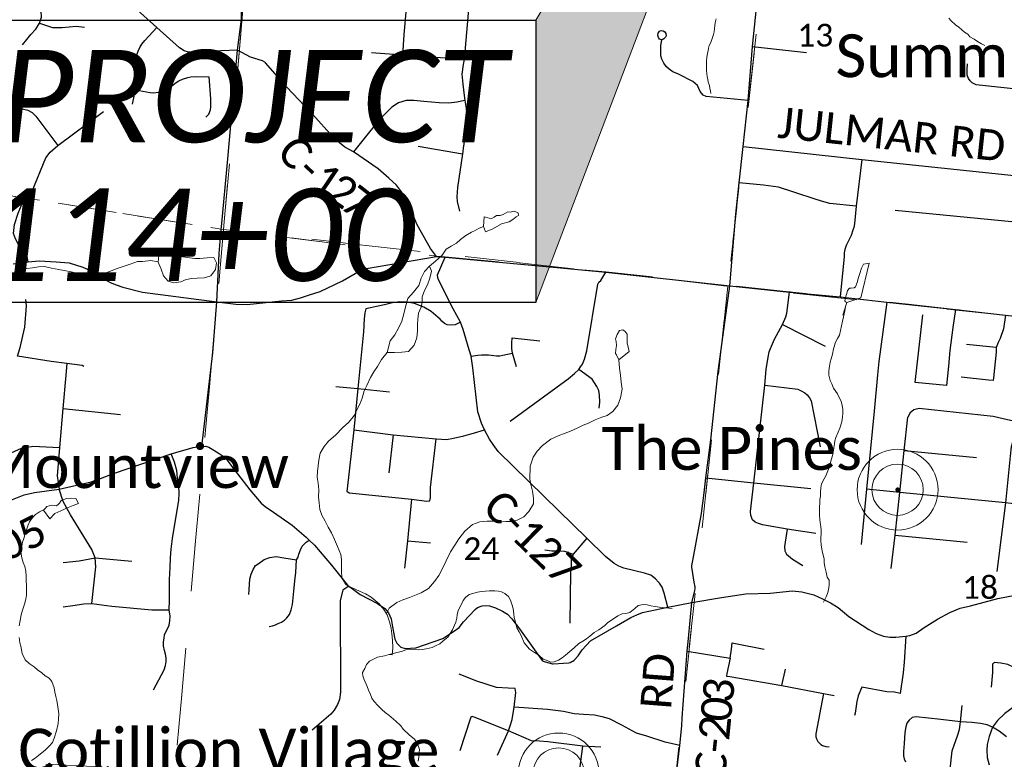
# Paper-space layout 'Layout1' of a CAD drawing. Extents: x 0 to 39.3, y 0 to 22.
# Tile 110 of 131: x 5.4 to 7.2, y 16.5 to 17.8. Entities that reach past the tile are written whole.
import ezdxf

# ---------------------------------------------------------------- set-up
doc = ezdxf.new("R2010")
doc.units = 0
doc.header["$MEASUREMENT"] = 0
doc.linetypes.add('DGN Style 1', pattern=[0.184576, 0.000307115, -0.184269])
doc.layers.add('GM_X_Corporation', color=7, linetype='DGN Style 1', lineweight=13, transparency=0.75)
for name, color, linetype, lineweight in [('GM_X_County_Road', 3, 'Continuous', 30), ('GM_X_County_Road_Text', 3, 'Continuous', 0), ('GM_X_Minor_Lake', 5, 'Continuous', 0), ('GM_X_Minor_River', 5, 'Continuous', 0), ('GM_X_Section_Text', 7, 'Continuous', 0), ('GM_X_Township_Road', 4, 'Continuous', 30), ('GM_X_Unincorporated', 1, 'Continuous', 0), ('GM_X_Unincorporated_Location', 2, 'Continuous', 140), ('GM_X_Unincorporated_Text', 7, 'Continuous', 0), ('SH_Masking', 7, 'Continuous', 0), ('SH_Text', 7, 'Continuous', 13)]:
    doc.layers.add(name, color=color, linetype=linetype, lineweight=lineweight)
doc.styles.add('P_Slanted-Sub Title', font='calibrii.ttf', dxfattribs={"height": 0.17})
doc.styles.add('Style-Calibri Light', font='calibril.ttf')

# ---------------------------------------------------------------- blocks, each defined once
blk = doc.blocks.new('Unicorp')
at = {"layer": 'GM_X_Unincorporated'}
for radius in [392.8, 249]:
    blk.add_circle((0, 0), radius, dxfattribs=at)

psp = doc.layouts.get("Layout1")

# ---------------------------------------------------------------- linework, layer by layer
at = {"layer": 'GM_X_Corporation', "flags": 128}
for points in [[(8.9, 17.1766), (8.9, 20.9), (4.0645, 20.9), (4.0111, 20.3696), (4.0006, 20.2658), (3.9936, 20.1954), (3.918, 19.4442), (3.8667, 18.9339), (3.8234, 18.553), (3.8126, 18.3974), (3.8023, 18.3182), (3.7454, 17.7286), (3.744, 17.7149), (3.7921, 17.7096), (3.9407, 17.6938), (4.0716, 17.683), (4.1644, 17.6754), (4.3821, 17.6581), (4.4612, 17.6488), (4.8521, 17.6062), (5.4373, 17.5132), (5.7944, 17.4564), (6.1906, 17.4068), (6.2062, 17.4054), (6.4189, 17.3858), (6.5022, 17.378), (6.7303, 17.3529), (6.8401, 17.3411), (6.9337, 17.3322), (7.0192, 17.3227), (7.1457, 17.309), (7.2377, 17.2987), (7.3489, 17.2867), (7.3993, 17.2816), (7.6125, 17.252), (7.651, 17.2479), (7.7067, 17.2469), (7.7487, 17.2407), (7.7999, 17.2384), (7.8847, 17.2346), (7.9436, 17.232), (8.0041, 17.2302), (8.0564, 17.2286), (8.139, 17.2237), (8.2121, 17.2214), (8.3796, 17.21), (8.4125, 17.2078), (8.5489, 17.2005), (8.6103, 17.1973), (8.6426, 17.1973), (8.6981, 17.196), (8.7454, 17.1948), (8.8548, 17.1813)], [(4.8473, 18.5791), (5.8893, 18.4792), (5.7989, 17.4561), (4.7377, 17.6243)], [(6.8431, 18.3799), (6.7271, 17.3517), (5.7989, 17.4561), (5.8893, 18.4792)], [(8.9, 14.3814), (8.9, 17.1766), (8.8548, 17.1813), (8.7454, 17.1948), (8.6981, 17.196), (8.6426, 17.1973), (8.6103, 17.1973), (8.5489, 17.2005), (8.4125, 17.2078), (8.3796, 17.21), (8.2121, 17.2214), (8.139, 17.2237), (8.0564, 17.2286), (8.0041, 17.2302), (7.9436, 17.232), (7.8847, 17.2346), (7.7999, 17.2384), (7.7487, 17.2407), (7.7067, 17.2469), (7.651, 17.2479), (7.6125, 17.252), (7.3993, 17.2816), (7.3489, 17.2867), (7.2377, 17.2987), (7.1457, 17.309), (7.0192, 17.3227), (6.9337, 17.3322), (6.8401, 17.3411), (6.7303, 17.3529), (6.5022, 17.378), (6.4189, 17.3858), (6.2062, 17.4054), (6.1906, 17.4068), (5.7944, 17.4564), (5.4373, 17.5132), (4.8521, 17.6062), (4.4612, 17.6488), (4.3821, 17.6581), (4.1644, 17.6754), (4.0716, 17.683), (3.9407, 17.6938), (3.7921, 17.7096), (3.744, 17.7149), (3.4639, 17.7441), (3.4638, 17.7552), (3.4633, 17.7753), (3.4565, 17.7784), (3.4526, 17.7892), (3.4474, 17.7954), (3.4471, 17.7999), (3.4525, 17.8025), (3.4485, 17.8144), (3.4492, 17.825), (3.4434, 17.8593), (3.4258, 17.8677), (3.3879, 17.8552), (3.3772, 17.8486), (3.3685, 17.8463), (3.3518, 17.8495), (3.3421, 17.8603), (3.3403, 17.8653), (3.3281, 17.8766), (3.3252, 17.8823), (3.3245, 17.8883), (3.3285, 17.9134), (3.3265, 17.9302), (3.2963, 17.9518), (3.2836, 17.9634), (3.2822, 17.9665), (3.2641, 17.9756), (3.2528, 17.977), (3.2347, 17.9741), (3.2135, 17.9657), (3.201, 17.9663), (3.187, 17.9704), (3.1528, 17.9852), (3.1442, 17.9919), (3.1394, 17.998), (3.1456, 18.0059), (3.1529, 18.0103), (3.1634, 18.0211), (3.1749, 18.0247), (3.179, 18.0274), (3.1969, 18.0417), (3.2019, 18.0473), (3.2039, 18.0518), (3.2017, 18.0739), (3.1996, 18.0804), (3.1895, 18.0875), (3.1653, 18.0918), (3.1399, 18.0935), (3.132, 18.0959), (3.1245, 18.1003), (3.1223, 18.1041), (3.1206, 18.133), (3.1178, 18.1403), (3.1188, 18.1521), (3.1155, 18.1609), (3.1149, 18.1651), (3.1008, 18.1821), (3.0868, 18.1858), (3.069, 18.1873), (3.0642, 18.1893), (3.0566, 18.1895), (3.0371, 18.1682), (3.033, 18.167), (3.0195, 18.1603), (3.015, 18.1619), (3.0119, 18.1741), (3.0128, 18.1828), (3.0143, 18.1848), (3.0183, 18.1934), (3.0218, 18.1963), (3.0262, 18.2046), (3.027, 18.2091), (3.0397, 18.2351), (3.0514, 18.2508), (3.0523, 18.2542), (3.0497, 18.2585), (3.0419, 18.2651), (3.0284, 18.273), (3.01, 18.2814), (2.9918, 18.2852), (2.9805, 18.2877), (2.9681, 18.2948), (2.9618, 18.3002), (2.9531, 18.3023), (2.9406, 18.303), (2.9261, 18.2999), (2.9169, 18.2955), (2.908, 18.304), (2.9056, 18.3147), (2.907, 18.3295), (2.9111, 18.3424), (2.9158, 18.3503), (2.918, 18.384), (2.9201, 18.3939), (2.9195, 18.4015), (2.9166, 18.4061), (2.9136, 18.4073), (2.9026, 18.4068), (2.8976, 18.405), (2.8864, 18.3942), (2.8805, 18.3837), (2.8719, 18.3577), (2.8653, 18.3479), (2.8592, 18.3331), (2.8525, 18.3182), (2.8496, 18.3045), (2.8498, 18.2817), (2.8374, 18.2508), (2.8325, 18.2327), (2.8282, 18.2273), (2.813, 18.208), (2.8064, 18.2032), (2.7953, 18.1973), (2.7842, 18.1941), (2.7447, 18.1927), (2.7118, 18.1953), (2.7022, 18.1928), (2.6938, 18.187), (2.68, 18.1812), (2.6685, 18.1791), (2.65, 18.1814), (2.6359, 18.1802), (2.6191, 18.1737), (2.6148, 18.1681), (2.5944, 18.157), (2.6477, 18.0827), (2.8129, 17.7895), (2.9482, 17.5994), (3.2529, 17.1208), (3.3535, 16.9293), (3.4766, 16.7367), (3.5579, 16.6419), (3.619, 16.5459), (3.7774, 16.2543), (3.8686, 16.1561), (3.9643, 16.0792), (4.2564, 15.9374), (4.3533, 15.9108), (4.4487, 15.8964), (4.6416, 15.8532), (4.7366, 15.8475), (5.0291, 15.8581), (5.1241, 15.8236), (5.4143, 15.7071), (5.7095, 15.5281), (5.8045, 15.4515), (6.1414, 15.0678), (6.2843, 14.8736), (6.3804, 14.7819), (6.459, 14.6859), (6.5555, 14.6109), (6.6505, 14.5225), (6.7211, 14.4259), (6.8169, 14.3304), (6.9122, 14.3239), (7.0079, 14.2917), (7.1832, 14.2132), (7.3804, 14.1374), (7.4779, 14.1131), (7.5747, 14.1033), (7.7675, 14.1127), (7.989, 14.1), (8.1323, 14.1), (8.26, 14.1067), (8.4573, 14.1579), (8.5559, 14.1981), (8.6538, 14.2731), (8.7491, 14.3326), (8.8466, 14.3679)], [(6.8431, 18.3799), (7.8526, 18.2675), (7.7575, 17.2431), (6.7271, 17.3517)], [(5.7989, 17.4561), (5.7092, 16.4608), (4.6148, 16.5127), (4.7377, 17.6243)], [(6.7271, 17.3517), (6.6267, 16.412), (5.7092, 16.4608), (5.7989, 17.4561)], [(7.7575, 17.2431), (7.6501, 16.2281), (6.6267, 16.412), (6.7271, 17.3517)]]:
    psp.add_lwpolyline(points, close=True, dxfattribs=at)
at = {"layer": 'GM_X_County_Road', "ltscale": 0.002}
psp.add_line((6.1909, 17.4063), (6.2065, 17.4049), dxfattribs=at)
at = {"layer": 'GM_X_County_Road', "ltscale": 0.002, "flags": 128}
for points in [[(6.755, 17.6085), (6.7645, 17.693), (6.7721, 17.7924), (6.7884, 17.9468), (6.7919, 17.9787), (6.8164, 18.1721), (6.8285, 18.2944), (6.8309, 18.3175)], [(5.7951, 17.4608), (5.8068, 17.5857), (5.8243, 17.786), (5.8319, 17.8427), (5.8327, 17.8792), (5.8329, 17.9088), (5.8314, 17.9328), (5.8309, 17.9365), (5.8283, 17.9545), (5.8224, 17.9809), (5.8205, 17.9946), (5.8203, 18.0114), (5.8217, 18.0425), (5.8312, 18.1458), (5.8315, 18.1487)], [(5.8243, 17.786), (5.734, 17.7824), (5.7265, 17.7846), (5.7175, 17.7898), (5.6762, 17.8273), (5.6163, 17.8816), (5.5896, 17.9132), (5.5878, 17.916), (5.5467, 17.9791), (5.5399, 17.982), (5.5322, 17.9872), (5.5252, 17.9939), (5.4969, 18.0324), (5.4947, 18.0367)], [(5.9623, 17.6679), (5.9596, 17.6709), (5.915, 17.7177), (5.8763, 17.7627), (5.8748, 17.7638), (5.8703, 17.7659), (5.8485, 17.7727), (5.8243, 17.786)], [(6.1909, 17.4063), (6.1798, 17.4209), (6.1554, 17.4647), (6.1338, 17.5152), (6.117, 17.5377), (6.1032, 17.5501), (6.0836, 17.5672), (6.0379, 17.5987), (6.0222, 17.6073), (6.012, 17.6154), (6.0002, 17.6261), (5.9623, 17.6679)], [(6.7305, 17.3523), (6.7417, 17.4843), (6.7481, 17.5416), (6.755, 17.6085)], [(6.755, 17.6085), (6.9735, 17.5846), (7.2654, 17.5541)], [(5.7588, 17.0569), (5.7793, 17.2289), (5.7863, 17.3229), (5.7905, 17.4119), (5.7946, 17.4559), (5.7951, 17.4608)], [(5.4117, 17.3929), (5.4394, 17.3966), (5.4597, 17.3984), (5.4907, 17.3965), (5.5147, 17.3945), (5.5397, 17.3868), (5.5519, 17.3812), (5.5664, 17.3716), (5.5772, 17.3655), (5.5904, 17.3585), (5.6013, 17.3538), (5.6136, 17.3499), (5.6496, 17.3403), (5.7863, 17.3229), (5.8217, 17.3185), (5.8422, 17.3182), (5.9056, 17.3244), (5.9247, 17.3259), (5.9403, 17.3304), (5.9573, 17.3356), (5.9766, 17.342), (6.018, 17.3613), (6.041, 17.3747), (6.0616, 17.3843), (6.1909, 17.4063)], [(6.6168, 16.7609), (6.61, 16.7869), (6.6061, 16.7976), (6.6012, 16.805), (6.5991, 16.8073), (6.5939, 16.813), (6.585, 16.8199), (6.5733, 16.8237), (6.5355, 16.8329), (6.5262, 16.8367), (6.5175, 16.8413), (6.5015, 16.8545), (6.4676, 16.8878), (6.4161, 16.9383), (6.304, 17.0473), (6.2948, 17.0604), (6.2885, 17.07), (6.2791, 17.0875), (6.2733, 17.0999), (6.2669, 17.1205), (6.2578, 17.2011), (6.2547, 17.2226), (6.2489, 17.2407), (6.2448, 17.2554), (6.24, 17.2721), (6.2351, 17.2857), (6.2214, 17.31), (6.1948, 17.3622), (6.193, 17.3671), (6.1928, 17.3725), (6.2065, 17.4049)], [(6.2065, 17.4049), (6.4191, 17.3852), (6.5024, 17.3775), (6.7305, 17.3523), (6.8403, 17.3406), (6.934, 17.3317), (7.0194, 17.3221), (7.1459, 17.3085), (7.2379, 17.2982), (7.3491, 17.2862), (7.3995, 17.2811), (7.6127, 17.2515), (7.6512, 17.2473), (7.707, 17.2464), (7.7489, 17.2402), (7.8001, 17.2379), (7.885, 17.2341), (7.9438, 17.2315), (8.0044, 17.2297), (8.0566, 17.2281), (8.1392, 17.2232), (8.1943, 17.2214)], [(6.6432, 16.5578), (6.652, 16.6803), (6.6544, 16.7036), (6.6608, 16.7699), (6.6662, 16.791), (6.6671, 16.7962), (6.667, 16.7988), (6.6651, 16.8073), (6.6613, 16.8309), (6.6609, 16.8341), (6.6608, 16.8375), (6.663, 16.8502), (6.6784, 16.9333), (6.6831, 16.9712), (6.6866, 16.9992), (6.6955, 17.0691), (6.7092, 17.1947), (6.7305, 17.3523)], [(5.407, 16.9579), (5.432, 16.9678), (5.4509, 16.9723), (5.4963, 16.9783), (5.5549, 16.9915), (5.5726, 16.9975), (5.5961, 17.0068), (5.7022, 17.0433), (5.7428, 17.0546), (5.7505, 17.0563), (5.7588, 17.0569), (5.7664, 17.0571), (5.7718, 17.0553), (5.7746, 17.0539), (5.7889, 17.0452), (5.7962, 17.0399), (5.8049, 17.032), (5.8185, 17.0146), (5.8473, 16.9772), (5.868, 16.9525), (5.8751, 16.9463), (5.8908, 16.9361), (5.9251, 16.9118), (5.9508, 16.8896), (5.9565, 16.8842), (5.966, 16.8753), (5.9975, 16.8382), (6.027, 16.8015), (6.0292, 16.7999), (6.0382, 16.7933), (6.0505, 16.7847), (6.0824, 16.768), (6.0955, 16.7587), (6.1025, 16.7505), (6.1072, 16.7394), (6.1099, 16.725), (6.1143, 16.7021), (6.1176, 16.6948), (6.1254, 16.6875), (6.1333, 16.685), (6.153, 16.6861), (6.2023, 16.7036), (6.2223, 16.7161), (6.2327, 16.7234), (6.2406, 16.7339), (6.2619, 16.7566), (6.2665, 16.7602), (6.2746, 16.7634), (6.2816, 16.7642), (6.2882, 16.7636), (6.2995, 16.7599), (6.3123, 16.7539), (6.3217, 16.748), (6.3291, 16.7399), (6.3438, 16.7214), (6.3832, 16.6655), (6.386, 16.6624), (6.3873, 16.6615), (6.3906, 16.6605), (6.4045, 16.6569), (6.4054, 16.6567), (6.4346, 16.6587), (6.4366, 16.6593), (6.4397, 16.6609), (6.4415, 16.6618), (6.4441, 16.6634), (6.4516, 16.6716), (6.459, 16.6829), (6.4742, 16.6992), (6.4903, 16.7083), (6.5222, 16.727), (6.5487, 16.7423), (6.5594, 16.7469)], [(6.6168, 16.7609), (6.6608, 16.7699), (6.7156, 16.7789), (6.7602, 16.7859), (6.8046, 16.7868), (6.846, 16.7909), (6.8634, 16.7894), (6.8853, 16.7836), (6.901, 16.7764), (6.916, 16.7689), (6.9303, 16.7602), (6.9496, 16.7442), (6.9863, 16.7203), (7.0001, 16.7124), (7.0133, 16.708), (7.0254, 16.7062), (7.036, 16.706), (7.0545, 16.7075), (7.0619, 16.7092), (7.0734, 16.7135), (7.0884, 16.7238), (7.1126, 16.7388), (7.1356, 16.7512), (7.1544, 16.7591), (7.1735, 16.7637), (7.2242, 16.777), (7.2717, 16.7865)], [(6.5594, 16.7469), (6.5701, 16.7514), (6.6168, 16.7609)], [(6.6315, 16.4454), (6.6384, 16.5068), (6.6421, 16.5425), (6.6432, 16.5578)]]:
    psp.add_lwpolyline(points, dxfattribs=at)
at = {"layer": 'GM_X_Minor_Lake', "flags": 128}
for points in [[(6.2772, 17.4616), (6.2811, 17.4516), (6.2942, 17.4573), (6.3103, 17.466), (6.3245, 17.4702), (6.3314, 17.4742), (6.3376, 17.4789), (6.3415, 17.4819), (6.3412, 17.4864), (6.3337, 17.4893), (6.3265, 17.4876), (6.3223, 17.4885), (6.3135, 17.4834), (6.3081, 17.4816), (6.3013, 17.4814), (6.297, 17.4785), (6.2928, 17.4763), (6.2875, 17.4765), (6.2784, 17.479)], [(6.2784, 17.479), (6.2772, 17.4616)], [(5.7086, 17.4083), (5.6998, 17.41), (5.6903, 17.4134), (5.6796, 17.4083), (5.6785, 17.3956)], [(5.6785, 17.3956), (5.6837, 17.3831), (5.6883, 17.3709), (5.6971, 17.3608), (5.7073, 17.3578), (5.7199, 17.3594), (5.7302, 17.3637), (5.7402, 17.3657), (5.7504, 17.3666), (5.763, 17.367), (5.7756, 17.3708), (5.7842, 17.382), (5.7861, 17.3945), (5.781, 17.4045), (5.7689, 17.404), (5.7552, 17.4025), (5.7457, 17.4028), (5.7321, 17.4043), (5.72, 17.4061), (5.7086, 17.4083)], [(6.1, 17.2297), (6.1135, 17.2297), (6.1272, 17.2301), (6.139, 17.2317), (6.1499, 17.2428), (6.1548, 17.2563), (6.1555, 17.2692), (6.1555, 17.281), (6.1561, 17.2912), (6.1579, 17.3022), (6.1628, 17.3127), (6.1645, 17.3225), (6.1644, 17.332), (6.1689, 17.3437), (6.1741, 17.3538), (6.1782, 17.3662), (6.1816, 17.379), (6.1777, 17.3886), (6.1687, 17.3786), (6.1627, 17.3662), (6.1585, 17.3531), (6.1487, 17.3408), (6.1381, 17.3289), (6.1339, 17.3135), (6.1306, 17.301), (6.1268, 17.2871), (6.1207, 17.2743), (6.114, 17.2624), (6.1053, 17.2512)], [(6.9462, 17.3217), (6.9718, 17.3303), (6.9868, 17.3937), (6.9765, 17.3921), (6.9732, 17.3846), (6.9696, 17.3752), (6.9675, 17.3677), (6.965, 17.3586), (6.9617, 17.3507), (6.9597, 17.3485), (6.9537, 17.3479), (6.9506, 17.348), (6.9475, 17.3435), (6.9462, 17.3382), (6.945, 17.3348)], [(6.945, 17.3348), (6.9436, 17.3307), (6.9431, 17.328), (6.9425, 17.3247), (6.9436, 17.3228), (6.9462, 17.3217)], [(6.5262, 17.216), (6.5455, 17.2312), (6.5414, 17.2472), (6.5414, 17.2635), (6.5378, 17.2682), (6.5337, 17.271), (6.5276, 17.27), (6.5232, 17.2629), (6.5199, 17.2546), (6.5213, 17.2496), (6.5219, 17.2424), (6.521, 17.2352), (6.52, 17.228), (6.5218, 17.2253)], [(6.1053, 17.2512), (6.1, 17.2297)], [(6.5218, 17.2253), (6.5262, 17.216)], [(5.4674, 16.9398), (5.479, 16.9238), (5.488, 16.9334), (5.4995, 16.9381), (5.5126, 16.9442), (5.5222, 16.9481), (5.5318, 16.9517), (5.5271, 16.9609), (5.5172, 16.9619), (5.51, 16.961), (5.5, 16.9571), (5.4968, 16.9522), (5.4949, 16.9507), (5.4914, 16.9478), (5.4869, 16.9483), (5.4823, 16.9488), (5.4735, 16.946)], [(5.4735, 16.946), (5.4712, 16.9434), (5.4674, 16.9398)]]:
    psp.add_lwpolyline(points, dxfattribs=at)
at = {"layer": 'GM_X_Minor_River', "ltscale": 120, "flags": 128}
for points in [[(6.7053, 17.8436), (6.7039, 17.8361), (6.7033, 17.8304), (6.7023, 17.8255), (6.7018, 17.8198), (6.7008, 17.8149), (6.6975, 17.8055), (6.695, 17.7987), (6.6925, 17.7943), (6.6912, 17.7894), (6.6907, 17.7844), (6.6898, 17.7803), (6.6884, 17.7724), (6.6878, 17.7659), (6.6875, 17.7583), (6.6879, 17.748), (6.6881, 17.7431), (6.689, 17.737), (6.6904, 17.7324), (6.691, 17.727), (6.693, 17.7205), (6.6936, 17.7152), (6.695, 17.7109), (6.6959, 17.706)], [(7.1335, 17.8444), (7.1379, 17.8397), (7.1457, 17.8325), (7.1519, 17.8278), (7.1579, 17.8234), (7.1627, 17.819), (7.1686, 17.815), (7.1726, 17.8103), (7.1804, 17.8059), (7.1864, 17.8019), (7.1938, 17.7974), (7.2002, 17.7945)], [(6.1777, 17.3886), (6.1886, 17.3978), (6.201, 17.4089), (6.2085, 17.4197), (6.2178, 17.4252), (6.2274, 17.431), (6.2352, 17.4376), (6.2449, 17.4449), (6.2553, 17.4507), (6.2606, 17.4533), (6.2691, 17.4583), (6.2772, 17.4616)], [(5.4157, 17.3791), (5.4256, 17.3819), (5.4367, 17.3839), (5.4473, 17.3855), (5.4584, 17.3871), (5.469, 17.3876), (5.4822, 17.385), (5.4955, 17.382), (5.5053, 17.3802), (5.5181, 17.378), (5.5313, 17.375), (5.5422, 17.371), (5.5559, 17.3695), (5.5665, 17.3715), (5.5772, 17.3746), (5.5891, 17.3785), (5.6029, 17.3842), (5.614, 17.3881), (5.6267, 17.3924), (5.6404, 17.397), (5.6499, 17.3967), (5.6652, 17.399), (5.6776, 17.3961), (5.6788, 17.3955)], [(6.9033, 16.7702), (6.9077, 16.7803), (6.9101, 16.7864), (6.9121, 16.7932), (6.9134, 16.8015), (6.9132, 16.8107), (6.9099, 16.8164), (6.9077, 16.8256), (6.9056, 16.8351), (6.9043, 16.8435), (6.904, 16.85), (6.9011, 16.8618), (6.9001, 16.8675), (6.8987, 16.8759), (6.8981, 16.8831), (6.8982, 16.8892), (6.8987, 16.8961), (6.8985, 16.9025), (6.8982, 16.9098), (6.8972, 16.9166), (6.8961, 16.9223), (6.8955, 16.9299), (6.8957, 16.9391), (6.8964, 16.9592), (6.8973, 16.9656), (6.8974, 16.9729), (6.898, 16.9805), (6.8996, 16.9877), (6.904, 16.9971), (6.9072, 17.0027), (6.9099, 17.0088), (6.9123, 17.0148), (6.9148, 17.0224), (6.918, 17.0341), (6.9201, 17.042), (6.9218, 17.0542), (6.9231, 17.0614), (6.924, 17.067), (6.926, 17.0731), (6.93, 17.0833), (6.9328, 17.0905), (6.9365, 17.1022), (6.9378, 17.1109), (6.9387, 17.1181), (6.9384, 17.1253), (6.9374, 17.1322), (6.9356, 17.1398), (6.9319, 17.1471), (6.9286, 17.1533), (6.9212, 17.164), (6.9183, 17.1721), (6.9153, 17.1782), (6.9128, 17.1877), (6.9126, 17.1957), (6.9139, 17.2045), (6.9152, 17.2117), (6.9172, 17.2181), (6.9196, 17.2264), (6.9217, 17.2362), (6.9234, 17.2419), (6.9246, 17.2476), (6.9286, 17.2551), (6.9325, 17.2615), (6.9346, 17.2698), (6.9363, 17.2789), (6.9383, 17.2873), (6.94, 17.2952), (6.9421, 17.3062), (6.9438, 17.3142), (6.9462, 17.3217), (6.9389, 17.2983)], [(6.1043, 16.6739), (6.1094, 16.6735), (6.1105, 16.6864), (6.11, 16.7001), (6.1088, 16.7119), (6.1076, 16.7218), (6.1048, 16.7325), (6.1002, 16.7467), (6.094, 16.7571), (6.0852, 16.7675), (6.0707, 16.7797), (6.0599, 16.7856), (6.0493, 16.7905), (6.0355, 16.7965), (6.0246, 16.8021), (6.0173, 16.8137), (6.016, 16.8236), (6.0156, 16.8369), (6.0159, 16.8486), (6.0146, 16.8582), (6.0085, 16.8728), (6.0032, 16.8858), (5.9974, 16.8981), (5.9912, 16.9085), (5.9858, 16.9193), (5.98, 16.9304), (5.9761, 16.9408), (5.9745, 16.953), (5.9733, 16.964), (5.974, 16.9769), (5.9728, 16.9895), (5.9708, 17.0002), (5.9718, 17.0108), (5.9732, 17.021), (5.9743, 17.0316), (5.9768, 17.0441), (5.984, 17.0568), (5.9918, 17.0665), (6.0054, 17.0779), (6.0179, 17.0913), (6.0292, 17.1016), (6.0401, 17.1143), (6.0449, 17.1252), (6.0501, 17.1357), (6.0538, 17.1455), (6.0576, 17.159), (6.0624, 17.1688), (6.0692, 17.1838), (6.0755, 17.1943), (6.0819, 17.204), (6.0894, 17.2167), (6.1, 17.2297)], [(6.0985, 16.7495), (6.1036, 16.7595), (6.1175, 16.7698), (6.129, 16.7748), (6.1409, 16.7791), (6.1505, 16.7826), (6.1628, 16.7876), (6.1762, 16.7953), (6.1872, 16.8083), (6.1951, 16.8195), (6.2026, 16.8337), (6.2087, 16.8465), (6.2167, 16.8626), (6.2242, 16.8753), (6.2317, 16.8869), (6.2431, 16.9007), (6.257, 16.9132), (6.2704, 16.9182), (6.2841, 16.9194), (6.297, 16.9191), (6.3084, 16.9196), (6.3183, 16.9189), (6.3293, 16.9187), (6.3392, 16.9211), (6.3515, 16.9272), (6.3605, 16.9372), (6.3692, 16.9511), (6.3691, 16.9617), (6.3675, 16.9743), (6.3647, 16.9846), (6.3628, 16.9968), (6.3634, 17.0207), (6.3687, 17.0369), (6.3762, 17.0481), (6.3856, 17.0585), (6.4014, 17.0699), (6.4149, 17.076), (6.4275, 17.081), (6.4375, 17.0846), (6.4494, 17.0907), (6.4606, 17.0958), (6.4705, 17.0993), (6.4828, 17.1058), (6.4951, 17.1105), (6.5047, 17.114), (6.5155, 17.121), (6.5245, 17.1325), (6.5294, 17.1461), (6.5325, 17.1623), (6.5309, 17.1749), (6.5293, 17.1882), (6.5277, 17.2008), (6.5262, 17.216)], [(5.4224, 16.7267), (5.4244, 16.7365), (5.4265, 16.7468), (5.429, 16.7555), (5.4323, 16.7668), (5.4347, 16.7759), (5.4364, 16.7831), (5.4362, 16.7949), (5.4359, 16.8013), (5.4357, 16.8093), (5.4355, 16.8184), (5.4349, 16.8272), (5.4331, 16.836), (5.4302, 16.8432), (5.4273, 16.852), (5.426, 16.8623), (5.4273, 16.8733), (5.429, 16.8805), (5.4314, 16.8877), (5.433, 16.8941), (5.4363, 16.9036), (5.4387, 16.9108), (5.4415, 16.9179), (5.4466, 16.9254), (5.4524, 16.9314), (5.4602, 16.9362), (5.4675, 16.9399)], [(6.1567, 16.4779), (6.158, 16.4855), (6.1589, 16.4938), (6.1594, 16.4995), (6.1558, 16.5094), (6.1502, 16.5183), (6.1404, 16.5264), (6.1296, 16.5365), (6.1251, 16.5427), (6.1161, 16.5516), (6.1029, 16.5625), (6.0961, 16.5671), (6.0901, 16.573), (6.0826, 16.5803), (6.0763, 16.5873), (6.0718, 16.5938), (6.0692, 16.6003), (6.0656, 16.6084), (6.063, 16.6153), (6.0568, 16.629), (6.055, 16.6348), (6.0547, 16.6409), (6.0587, 16.648), (6.0622, 16.6556), (6.0677, 16.6619), (6.0758, 16.666), (6.0823, 16.6693), (6.095, 16.6717), (6.1038, 16.6738), (6.1119, 16.6756), (6.118, 16.6778), (6.1264, 16.6795), (6.1345, 16.6824), (6.141, 16.6838), (6.1471, 16.6833), (6.1574, 16.6827), (6.1643, 16.6834), (6.172, 16.6844), (6.1827, 16.6869), (6.1889, 16.6898), (6.1966, 16.6938), (6.2024, 16.6983), (6.2117, 16.7061), (6.2203, 16.7196), (6.2239, 16.7279), (6.2263, 16.7336), (6.228, 16.7408), (6.2285, 16.7469), (6.2305, 16.7552), (6.2361, 16.7654), (6.2397, 16.7733), (6.244, 16.7789), (6.2506, 16.7845), (6.2663, 16.7888), (6.2736, 16.7902), (6.2885, 16.791), (6.2984, 16.7912), (6.3049, 16.7907), (6.3106, 16.7895), (6.3166, 16.7863), (6.323, 16.7809), (6.3267, 16.774), (6.3297, 16.7667), (6.3318, 16.7587), (6.3331, 16.7484)], [(6.3331, 16.7484), (6.3334, 16.7423), (6.3356, 16.7358), (6.3388, 16.7228), (6.3429, 16.7155), (6.3466, 16.709), (6.3524, 16.6952), (6.3621, 16.6837), (6.3712, 16.6778), (6.3791, 16.6727), (6.387, 16.6653), (6.3946, 16.6629), (6.4007, 16.6602), (6.4071, 16.6604), (6.4152, 16.6637), (6.4218, 16.6678), (6.4284, 16.673), (6.4439, 16.686), (6.4528, 16.6942), (6.4598, 16.6986), (6.4667, 16.7027), (6.4729, 16.7075), (6.4807, 16.7142), (6.4896, 16.7194), (6.5004, 16.7276), (6.5062, 16.7328), (6.5167, 16.7394), (6.5244, 16.745), (6.5325, 16.7487), (6.539, 16.7493), (6.5463, 16.7511), (6.556, 16.7585), (6.5622, 16.7641), (6.571, 16.7662), (6.5786, 16.7653), (6.5855, 16.7637), (6.5931, 16.7624), (6.6003, 16.7611), (6.606, 16.7606), (6.6125, 16.7598), (6.6182, 16.7593), (6.6247, 16.7588)], [(5.4453, 16.4788), (5.4519, 16.4836), (5.4581, 16.4885), (5.4709, 16.4985), (5.4787, 16.5063), (5.4841, 16.5123), (5.4869, 16.5199), (5.4914, 16.5335), (5.4947, 16.5471), (5.4952, 16.5555), (5.4954, 16.5646), (5.4937, 16.5779), (5.492, 16.5897), (5.4899, 16.5966), (5.4881, 16.605), (5.4871, 16.6126), (5.4827, 16.6241), (5.4779, 16.6307), (5.4707, 16.635), (5.4643, 16.64), (5.4564, 16.6459), (5.4504, 16.6513), (5.4413, 16.6575), (5.4338, 16.6645), (5.4283, 16.6756), (5.4269, 16.6825), (5.4255, 16.6894), (5.4241, 16.6955), (5.4227, 16.7054)]]:
    psp.add_lwpolyline(points, dxfattribs=at)
at = {"layer": 'GM_X_Township_Road', "ltscale": 0.002}
for p, q in [((6.7721, 17.7924), (6.8717, 17.7816)), ((6.157, 17.6089), (6.2385, 17.5951)), ((7.2556, 17.4692), (7.0349, 17.4909)), ((6.8276, 17.2812), (6.9059, 17.241)), ((7.2211, 17.2386), (7.1663, 17.2443)), ((5.5027, 17.1264), (5.6091, 17.1155)), ((6.111, 17.0784), (6.1032, 17.0084)), ((7.0515, 17.0496), (7.1849, 17.0363)), ((7.0349, 16.8938), (7.1672, 16.8809)), ((6.1371, 16.8832), (6.1798, 16.8796)), ((6.8266, 16.6171), (6.833, 16.647))]:
    psp.add_line(p, q, dxfattribs=at)
at = {"layer": 'GM_X_Township_Road', "ltscale": 0.002, "flags": 128}
for points in [[(6.1315, 17.8149), (6.1357, 17.8626), (6.1385, 17.8757), (6.143, 17.8836), (6.1526, 17.8902), (6.1668, 17.8978), (6.1775, 17.9068), (6.1847, 17.9188), (6.1906, 17.9354), (6.1902, 17.9493), (6.1999, 18.0128)], [(5.4288, 17.7956), (5.4367, 17.8056), (5.4443, 17.8149), (5.4533, 17.8246), (5.4603, 17.8356), (5.464, 17.8467), (5.4633, 17.8577), (5.4682, 17.8709), (5.4764, 17.8892)], [(6.2537, 17.8775), (6.2505, 17.868), (6.2415, 17.7686), (6.2401, 17.7592)], [(5.4603, 17.8356), (5.4837, 17.8277), (5.502, 17.8277), (5.5275, 17.8298), (5.5427, 17.8284)], [(5.6314, 17.6862), (5.6369, 17.713), (5.6396, 17.7252), (5.6409, 17.7366), (5.6403, 17.7455), (5.6392, 17.7556), (5.6385, 17.7654), (5.6385, 17.7717), (5.6394, 17.777), (5.6416, 17.7839), (5.6445, 17.7909), (5.6481, 17.7971), (5.6539, 17.8034), (5.6762, 17.8273)], [(6.129, 17.7764), (6.1314, 17.8139), (6.1315, 17.8149)], [(6.7645, 17.693), (6.6868, 17.7008), (6.6816, 17.7027), (6.676, 17.7097), (6.671, 17.7208), (6.6627, 17.7283), (6.636, 17.7415), (6.626, 17.7461), (6.6187, 17.7509), (6.6139, 17.7552), (6.609, 17.7617), (6.6053, 17.7692), (6.6038, 17.7753), (6.6034, 17.7946), (6.6053, 17.8048), (6.6014, 17.8063), (6.5993, 17.8092), (6.5981, 17.8134), (6.5986, 17.817), (6.6011, 17.8205), (6.604, 17.822), (6.6077, 17.8216), (6.611, 17.8194), (6.6131, 17.8162), (6.6132, 17.8124), (6.6121, 17.8097), (6.6094, 17.8064), (6.6063, 17.8051)], [(6.2415, 17.7686), (6.129, 17.7764), (6.071, 17.7807)], [(7.281, 17.7116), (7.1839, 17.7222), (7.1764, 17.7258), (7.1727, 17.7291), (7.1701, 17.7335), (7.1674, 17.7396), (7.1675, 17.7501), (7.168, 17.7609)], [(6.2401, 17.7592), (6.2375, 17.7414), (6.239, 17.7234), (6.2415, 17.7026)], [(5.6369, 17.713), (5.6637, 17.708), (5.67, 17.7074), (5.6791, 17.7084), (5.686, 17.7102), (5.6918, 17.7127), (5.6981, 17.7163), (5.7034, 17.7202), (5.7116, 17.7265), (5.7164, 17.7296), (5.723, 17.7324), (5.7332, 17.7358), (5.7388, 17.737), (5.7482, 17.7371), (5.7725, 17.7365)], [(5.7662, 17.6627), (5.7716, 17.6683), (5.7746, 17.6758), (5.7757, 17.6814), (5.7755, 17.696), (5.7725, 17.7365)], [(6.2426, 17.6931), (6.2281, 17.6902), (6.2136, 17.688), (6.1954, 17.6891), (6.1675, 17.6913), (6.1493, 17.6934), (6.1348, 17.6931), (6.1207, 17.6891), (6.1083, 17.6807), (6.0862, 17.659), (6.0677, 17.6354), (6.0379, 17.5987)], [(6.2415, 17.7026), (6.2426, 17.6931), (6.2451, 17.6786), (6.2462, 17.6713), (6.2461, 17.6626), (6.246, 17.655), (6.2445, 17.6372), (6.2399, 17.6053)], [(5.4281, 17.6778), (5.4384, 17.6757), (5.4465, 17.6714), (5.4533, 17.6641), (5.4936, 17.6101)], [(5.4375, 17.5126), (5.4468, 17.5266), (5.4717, 17.5877), (5.4798, 17.5983), (5.4936, 17.6101), (5.5776, 17.6732)], [(6.2399, 17.6053), (6.2391, 17.5994), (6.2385, 17.5951), (6.2297, 17.5329), (6.2282, 17.5158), (6.2287, 17.5075), (6.2333, 17.4899)], [(6.9735, 17.5846), (6.9631, 17.4989), (6.9602, 17.466), (6.9591, 17.4597), (6.9573, 17.4544), (6.9539, 17.4448), (6.9449, 17.4266), (6.9423, 17.4188), (6.9412, 17.4129), (6.9409, 17.4065), (6.934, 17.3317)], [(6.9631, 17.4989), (6.9145, 17.5034), (6.9038, 17.5067), (6.8897, 17.5111), (6.8484, 17.5245), (6.82, 17.5338), (6.7928, 17.5374), (6.7481, 17.5416)], [(5.4394, 17.3966), (5.4372, 17.4063), (5.4345, 17.4144), (5.4277, 17.4206), (5.4206, 17.4294), (5.4156, 17.4387), (5.4123, 17.4486), (5.414, 17.465), (5.4206, 17.4858), (5.4271, 17.5006), (5.432, 17.5071), (5.4375, 17.5126)], [(6.3264, 17.1034), (6.4333, 17.1809), (6.4448, 17.1908), (6.4525, 17.1983), (6.4558, 17.2034), (6.4593, 17.2084), (6.463, 17.2174), (6.4677, 17.2327), (6.4878, 17.3554), (6.4898, 17.3588), (6.4929, 17.3618), (6.5024, 17.3775)], [(5.5416, 17.2037), (5.5383, 17.2055), (5.5101, 17.2094), (5.4813, 17.2133), (5.4198, 17.2229), (5.4243, 17.2385), (5.433, 17.276), (5.436, 17.3156), (5.4348, 17.327)], [(6.8889, 16.8969), (6.8362, 16.9046), (6.791, 16.9126), (6.7833, 16.915), (6.777, 16.9172), (6.7724, 16.9216), (6.769, 16.9296), (6.7686, 16.9369), (6.7751, 16.9901), (6.7949, 17.1694), (6.7973, 17.1983), (6.801, 17.2211), (6.8033, 17.2307), (6.8057, 17.2368), (6.8127, 17.2543), (6.8276, 17.2812), (6.8337, 17.295), (6.8354, 17.3017), (6.8403, 17.3406)], [(6.2351, 17.2857), (6.2248, 17.2807), (6.2167, 17.2797), (6.2103, 17.2803), (6.2056, 17.2828), (6.2007, 17.2873), (6.1974, 17.2909), (6.1936, 17.2939), (6.1807, 17.3051), (6.1675, 17.3131), (6.1503, 17.3195), (6.1367, 17.3222), (6.1235, 17.3226), (6.1095, 17.321), (6.0953, 17.3175), (6.0802, 17.3144), (6.0691, 17.3119), (6.0606, 17.3098), (6.0588, 17.3026), (6.0579, 17.2916), (6.0561, 17.2676), (6.046, 17.1632), (6.0384, 17.0873), (6.0262, 16.9788), (6.0256, 16.9747), (6.0301, 16.9714), (6.1446, 16.9597), (6.173, 16.9562), (6.1786, 16.957), (6.1798, 16.9628), (6.18, 16.981), (6.1901, 17.0706)], [(7.0194, 17.3221), (7.0051, 17.2133), (7.0026, 17.1884), (6.9962, 17.1217), (6.9821, 16.9781), (6.9725, 16.8761)], [(7.1459, 17.3085), (7.1412, 17.2755), (7.1354, 17.2335), (7.133, 17.2046), (7.1297, 17.1687), (7.0718, 17.1742), (7.0857, 17.2988)], [(7.2379, 17.2982), (7.2343, 17.2731), (7.2279, 17.2555), (7.2248, 17.2482), (7.2211, 17.2386), (7.2209, 17.2302), (7.2159, 17.1829), (7.2155, 17.1782), (7.207, 17.1785), (7.1565, 17.1843)], [(6.338, 17.203), (6.3306, 17.2284), (6.3295, 17.237), (6.3291, 17.2465), (6.3302, 17.2566), (6.3811, 17.2513)], [(6.2547, 17.2226), (6.2671, 17.2249), (6.2735, 17.2253), (6.2867, 17.2251), (6.3009, 17.2234), (6.3071, 17.2236), (6.3128, 17.2244), (6.3213, 17.2267), (6.3306, 17.2284)], [(5.5101, 17.2094), (5.5084, 17.188), (5.5027, 17.1264), (5.4969, 17.055), (5.4924, 17.0027), (5.4963, 16.9783)], [(6.4904, 17.1269), (6.4914, 17.138), (6.491, 17.1512), (6.4896, 17.1595), (6.4861, 17.1673), (6.4772, 17.1805), (6.4525, 17.1983)], [(6.0052, 17.1669), (6.046, 17.1632), (6.1041, 17.1574)], [(6.7949, 17.1694), (6.856, 17.1619), (6.8621, 17.1591), (6.8684, 17.1555), (6.8728, 17.1515), (6.8774, 17.1464), (6.8806, 17.1408), (6.8966, 17.0562)], [(7.6981, 17.0872), (7.6508, 17.0809), (7.6326, 17.0783), (7.6236, 17.0769), (7.616, 17.0777), (7.5052, 17.0907), (7.4915, 17.0904), (7.4701, 17.0875), (7.4545, 17.0834), (7.4378, 17.0812), (7.4142, 17.0806), (7.3924, 17.0825), (7.3274, 17.0905), (7.2948, 17.0947), (7.2584, 17.1018), (7.2336, 17.1076), (7.2156, 17.1117), (7.079, 17.1267), (7.0694, 17.1243), (7.0628, 17.1188), (7.0582, 17.1106)], [(7.0278, 16.8321), (7.0349, 16.8938), (7.0438, 16.9722), (7.0515, 17.0496), (7.0582, 17.1106)], [(7.2584, 17.1018), (7.2523, 17.0752), (7.2501, 17.0624), (7.2485, 17.0561), (7.2467, 17.0389), (7.2379, 16.9532), (7.2222, 16.8267)], [(6.0384, 17.0873), (6.111, 17.0784), (6.1901, 17.0706), (6.1997, 17.0702), (6.2094, 17.0697), (6.2221, 17.0717), (6.2408, 17.0766), (6.259, 17.0813), (6.2791, 17.0875)], [(5.3442, 17.0165), (5.4217, 17.051), (5.426, 17.0527), (5.4288, 17.0535), (5.4322, 17.0545), (5.4361, 17.0554), (5.4451, 17.0569), (5.4479, 17.0571), (5.4969, 17.055)], [(5.6701, 16.609), (5.6894, 16.6456), (5.6921, 16.654), (5.6931, 16.6609), (5.6931, 16.6677), (5.6921, 16.6744), (5.6903, 16.6811), (5.6884, 16.6901), (5.6882, 16.6976), (5.6892, 16.7038), (5.6904, 16.7103), (5.693, 16.7168), (5.6955, 16.7215), (5.6989, 16.728), (5.7, 16.7357), (5.7003, 16.7448), (5.6988, 16.7563), (5.6995, 16.774), (5.6991, 16.8117), (5.7006, 16.8338), (5.7012, 16.8519), (5.7022, 16.868), (5.7051, 16.8876), (5.7162, 16.9578), (5.7169, 16.9703), (5.7163, 16.9846), (5.7143, 16.9985), (5.7127, 17.0126), (5.7084, 17.0278), (5.7022, 17.0433)], [(6.6866, 16.9992), (6.7751, 16.9901), (6.8797, 16.9794)], [(5.5564, 16.7676), (5.5636, 16.8356), (5.5625, 16.8516), (5.5563, 16.8672), (5.5174, 16.9309), (5.5035, 16.9556), (5.4963, 16.9783)], [(7.3008, 16.9459), (7.2379, 16.9532), (7.0438, 16.9722), (6.9821, 16.9781)], [(6.1446, 16.9597), (6.1371, 16.8832), (6.1318, 16.8326)], [(6.8362, 16.9046), (6.8315, 16.8727), (6.8318, 16.8649), (6.8349, 16.8587), (6.8458, 16.8496), (6.8652, 16.8375)], [(5.8828, 16.7257), (5.8891, 16.7268), (5.8945, 16.7289), (5.8992, 16.7308), (5.9057, 16.7334), (5.9109, 16.7374), (5.9151, 16.7417), (5.9204, 16.7479), (5.9233, 16.7562), (5.9254, 16.7662), (5.928, 16.7906), (5.9303, 16.8093), (5.9317, 16.8248), (5.9332, 16.8479), (5.9359, 16.8532), (5.9375, 16.8584), (5.9406, 16.8664), (5.9437, 16.8732), (5.9483, 16.8782), (5.951, 16.8808), (5.9565, 16.8842)], [(6.4676, 16.8878), (6.4425, 16.8589), (6.4387, 16.8481), (6.4388, 16.8346), (6.4375, 16.8263), (6.4362, 16.7315)], [(5.8451, 16.7844), (5.8458, 16.793), (5.8466, 16.8033), (5.8474, 16.8128), (5.8495, 16.8217), (5.8534, 16.8302), (5.8578, 16.8375), (5.8643, 16.8421), (5.8738, 16.8487), (5.8841, 16.8526), (5.8955, 16.8543), (5.9099, 16.852), (5.9332, 16.8479)], [(6.3901, 16.8666), (6.4032, 16.865), (6.414, 16.8646), (6.4263, 16.8639), (6.4425, 16.8589)], [(5.5035, 16.8435), (5.533, 16.8466), (5.5625, 16.8516), (5.63, 16.8456)], [(6.0292, 16.7999), (6.0181, 16.7921), (6.0135, 16.7735), (6.0135, 16.7587), (6.0137, 16.7342), (6.0141, 16.6422), (6.0139, 16.6047), (6.0121, 16.591), (6.0084, 16.582), (6.0024, 16.5719), (5.9961, 16.564), (5.9616, 16.5348)], [(5.5038, 16.7618), (5.5212, 16.7641), (5.5418, 16.7674), (5.5564, 16.7676), (5.5933, 16.763), (5.6665, 16.7564), (5.6988, 16.7563)], [(7.2837, 16.7101), (7.3197, 16.7083), (7.3255, 16.7068), (7.3263, 16.7007), (7.3251, 16.6916), (7.3238, 16.6813), (7.3226, 16.6723), (7.3215, 16.6556), (7.3181, 16.6381), (7.3159, 16.6322), (7.3109, 16.6234), (7.3039, 16.6147), (7.2927, 16.6062), (7.2553, 16.5788), (7.2365, 16.5654), (7.223, 16.5525), (7.214, 16.5406), (7.2079, 16.523), (7.2045, 16.5085), (7.2036, 16.4979), (7.2041, 16.4846), (7.208, 16.4712)], [(6.731, 16.667), (6.734, 16.6841), (6.7347, 16.6956), (6.7413, 16.6941), (6.794, 16.6837)], [(7.0545, 16.7075), (7.0518, 16.6602), (7.0497, 16.6406), (7.044, 16.6025), (7.034, 16.6046), (7.0194, 16.6054), (6.9735, 16.6139), (6.967, 16.5979), (6.9641, 16.5878), (6.9627, 16.5747), (6.9612, 16.566), (6.9599, 16.5617)], [(6.652, 16.6803), (6.731, 16.667), (6.7253, 16.6392), (6.7248, 16.6344), (6.7305, 16.6334), (6.8266, 16.6171), (6.9028, 16.6021), (6.9229, 16.5988)], [(7.3447, 16.5636), (7.3359, 16.5648), (7.3251, 16.5686), (7.3171, 16.5736), (7.3133, 16.5772), (7.3085, 16.5836), (7.2927, 16.6062), (7.271, 16.6348), (7.2632, 16.6437), (7.2553, 16.6497), (7.2424, 16.6556), (7.2293, 16.6581), (7.2231, 16.6588), (7.2186, 16.6593), (7.2157, 16.6583), (7.2139, 16.656), (7.2141, 16.6515), (7.214, 16.6412), (7.2115, 16.614)], [(6.3032, 16.489), (6.3231, 16.5335), (6.3267, 16.5449), (6.3302, 16.5545), (6.3338, 16.5769), (6.3367, 16.6043), (6.3356, 16.6114), (6.3228, 16.6121), (6.3011, 16.6135), (6.2651, 16.6249), (6.2327, 16.6377)], [(6.9028, 16.6021), (6.8888, 16.5282), (6.8889, 16.5226), (6.8905, 16.5175), (6.8924, 16.514), (6.8961, 16.51), (6.8984, 16.5083), (6.901, 16.5065), (6.9071, 16.5047), (6.9137, 16.504)], [(6.6384, 16.5068), (6.6117, 16.5128), (6.5779, 16.5235), (6.5591, 16.5294), (6.5318, 16.5439), (6.5092, 16.5554), (6.4955, 16.5593), (6.4815, 16.5623), (6.4612, 16.5634), (6.4443, 16.5646), (6.4244, 16.5691), (6.3948, 16.5728), (6.3338, 16.5769)], [(7.1219, 16.4173), (7.1254, 16.4171), (7.1306, 16.4158), (7.1328, 16.4187), (7.1334, 16.4256), (7.1336, 16.4327), (7.1363, 16.4633), (7.1399, 16.497), (7.144, 16.5088), (7.1498, 16.5244), (7.1535, 16.5362), (7.1549, 16.5503), (7.158, 16.5799)], [(6.493, 16.5034), (6.46, 16.5055), (6.3957, 16.5132), (6.3806, 16.5146), (6.3658, 16.5153), (6.3231, 16.5335), (6.2598, 16.559), (6.2583, 16.5596), (6.2568, 16.5599), (6.2554, 16.5596), (6.2542, 16.5585), (6.2534, 16.5572), (6.2334, 16.4966)], [(7.2396, 16.5226), (7.2262, 16.5332), (7.214, 16.5406), (7.204, 16.5447), (7.1922, 16.5473), (7.1759, 16.5491), (7.1549, 16.5503), (7.1188, 16.5547), (7.0736, 16.5592), (7.0663, 16.558), (7.0604, 16.5535), (7.0567, 16.5477), (7.0548, 16.541), (7.0529, 16.5308), (7.0515, 16.5101), (7.0502, 16.4955), (7.0504, 16.4877), (7.0516, 16.4822), (7.0542, 16.4763)], [(6.4252, 16.2467), (6.432, 16.2689), (6.4339, 16.275), (6.435, 16.2811), (6.4417, 16.3376), (6.453, 16.449), (6.46, 16.5055)]]:
    psp.add_lwpolyline(points, dxfattribs=at)
at = {"layer": 'GM_X_Unincorporated_Location'}
psp.add_point((7.0394, 16.9772), dxfattribs=at)
at = {"layer": 'SH_Masking'}
psp.add_lwpolyline([(4.6164, 17.841), (6.3738, 17.841), (6.3738, 17.3215), (4.6164, 17.3215)], close=True, dxfattribs=at)
at = {"layer": 'SH_Text', "flags": 128}
psp.add_lwpolyline([(6.3738, 17.841), (6.9134, 18.7405), (6.3738, 17.3215)], close=True, dxfattribs=at)
at = {"layer": 'SH_Text', "lineweight": 30, "flags": 128}
psp.add_lwpolyline([(4.6164, 17.841), (6.3738, 17.841), (6.3738, 17.3215), (4.6164, 17.3215)], close=True, dxfattribs=at)
at = {"layer": 'SH_Text'}
psp.add_solid([(6.3738, 17.841), (6.9134, 18.7405), (6.3738, 17.3215)], dxfattribs=at)

# ---------------------------------------------------------------- block references
at = {"layer": 'GM_X_Unincorporated', "xscale": 0.0001893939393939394, "yscale": 0.0001893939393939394, "zscale": 0.0001893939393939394}
for p in [(7.0394, 16.9772), (6.4156, 16.4552)]:
    psp.add_blockref('Unicorp', p, dxfattribs=at)

# ---------------------------------------------------------------- texts
at = {"layer": 'GM_X_County_Road_Text', "style": 'Style-Calibri Light'}
for s, height, rotation, p in [('JULMAR RD', 0.05682, 353.9278, (6.817, 17.6249)), ('C', 0.0568, 311.7299, (5.8946, 17.5965)), ('-', 0.0568, 316.0318, (5.9289, 17.5583)), ('1', 0.0568, 325.9496, (5.954, 17.5353)), ('2', 0.0568, 326.1697, (5.9832, 17.5156)), ('7', 0.0568, 322.2204, (6.0114, 17.4967)), ('C-127', 0.05682, 315.5865, (6.2728, 16.9414)), ('C-205', 0.05682, 26.5652, (5.2918, 16.7902)), ('RD', 0.05682, 85.5636, (6.6223, 16.5719)), ('3', 0.0568, 84.3504, (6.7359, 16.5833)), ('0', 0.0568, 84.3347, (6.7324, 16.5487)), ('2', 0.0568, 84.2643, (6.729, 16.5141)), ('-', 0.0568, 83.9301, (6.7265, 16.4907)), ('C', 0.0568, 83.5847, (6.7213, 16.4443))]:
    psp.add_text(s, height=height, rotation=rotation, dxfattribs=at).set_placement(p)
at = {"layer": 'GM_X_Section_Text', "style": 'Style-Calibri Light'}
for s, p in [('13', (6.8548, 17.7924)), ('24', (6.2402, 16.8477)), ('18', (7.1581, 16.7765))]:
    psp.add_text(s, height=0.04186, rotation=0, dxfattribs=at).set_placement(p)
at = {"layer": 'GM_X_Unincorporated_Text', "style": 'Style-Calibri Light'}
for s, height, p in [('Summit', 0.07898, (6.9252, 17.736)), ('The Pines', 0.07898, (6.4943, 17.0135)), ('Mountview', 0.07898, (5.3452, 16.9802)), ('Cotillion Village', 0.078977, (5.421, 16.4585))]:
    psp.add_text(s, height=height, rotation=0, dxfattribs=at).set_placement(p)
at = {"layer": 'SH_Text', "color": 3, "linetype": 'Continuous', "insert": (5.4839, 17.5727), "char_height": 0.17, "attachment_point": 5, "line_spacing_factor": 0.9, "style": 'P_Slanted-Sub Title'}
psp.add_mtext('BEGIN PROJECT\\PSTA. 114+00', dxfattribs=at)

doc.saveas('drawing.dxf')
